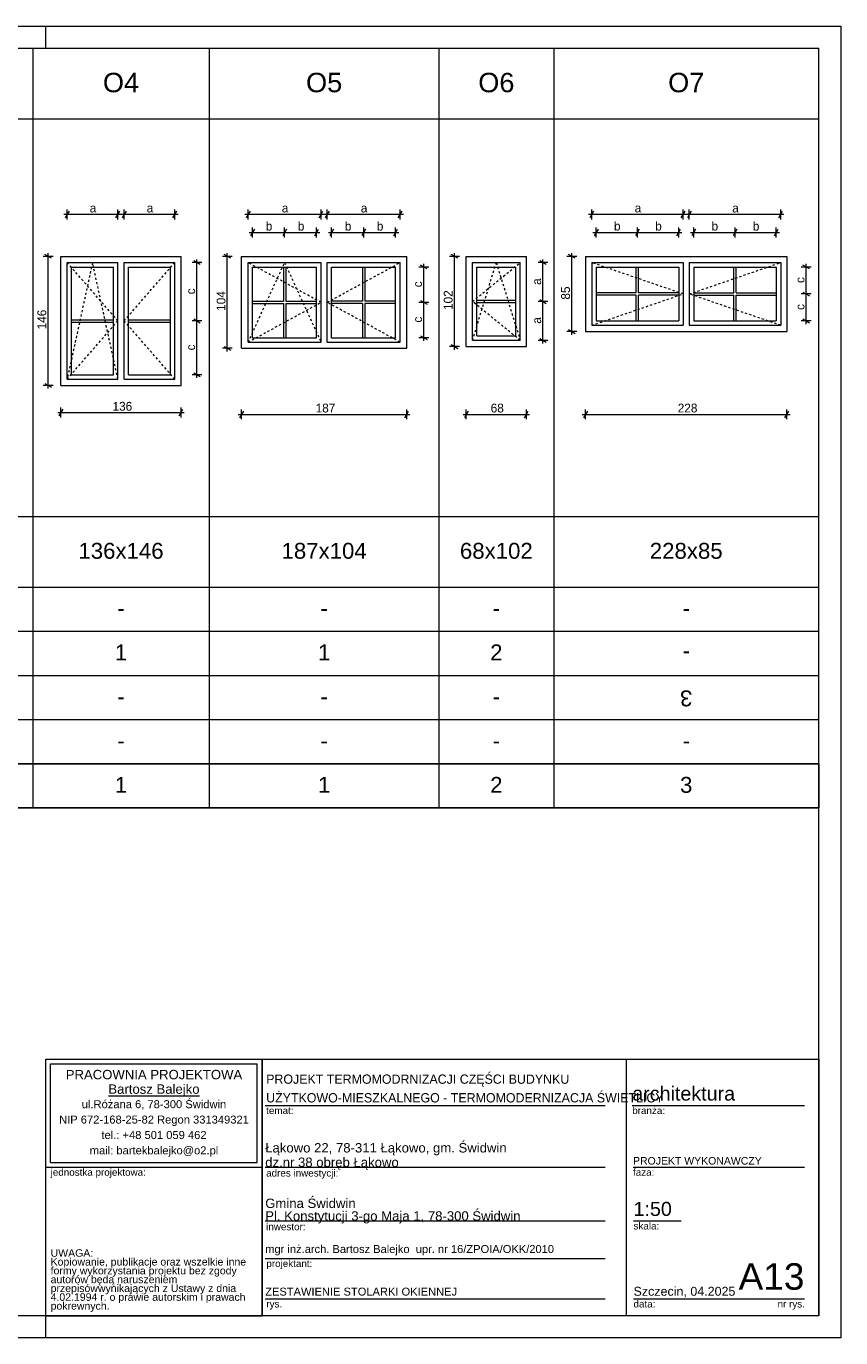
# Model space of a CAD drawing. Extents: x -11111 to 47339, y 5521 to 20371.
# Tile 2 of 9: x 566 to 9789, y 5521 to 20371. Entities that reach past the tile are written whole.
import ezdxf

# ---------------------------------------------------------------- set-up
doc = ezdxf.new("R2010")
doc.units = 0
doc.header["$MEASUREMENT"] = 0
doc.linetypes.add('Hidden Line', pattern=[50, 25, -25])
for name, color, linetype, lineweight in [('Arch opisy okien_Nr_Pióra__1', 7, 'Continuous', 25), ('Arch opisy_Nr_Pióra__1', 7, 'Continuous', 25), ('Arch opisy_Nr_Pióra__21', 7, 'Continuous', 13), ('ARCH TABELA_Nr_Pióra__1', 7, 'Continuous', 25), ('ARCH TABELA_Nr_Pióra__21', 7, 'Continuous', 13), ('ARCH TABELA_Nr_Pióra__7', 7, 'Continuous', 13), ('Arch wymiary_Nr_Pióra__5', 7, 'Continuous', 13), ('INWENT. DRZWI_Nr_Pióra__21', 7, 'Continuous', 13), ('INWENT. OKNA_Nr_Pióra__5', 7, 'Continuous', 13), ('INWENT.ŚCIANY_Nr_Pióra__21', 7, 'Continuous', 13), ('INWENT.ŚCIANY_Nr_Pióra__5', 7, 'Continuous', 13)]:
    doc.layers.add(name, color=color, linetype=linetype, lineweight=lineweight)
doc.layers.add('Arch wymiary', color=7, linetype='Continuous')
doc.styles.add('GENERATED_STYLE_1', font='txt')
doc.styles.add('GENERATED_STYLE_10', font='txt')
doc.styles.add('GENERATED_STYLE_2', font='arial.ttf')
doc.styles.add('GENERATED_STYLE_3', font='arial.ttf')
doc.styles.add('GENERATED_STYLE_4', font='arial.ttf')
doc.styles.add('GENERATED_STYLE_5', font='arial.ttf')
doc.styles.add('GENERATED_STYLE_6', font='arial.ttf')
doc.dimstyles.new('GENERATED_STYLE__1', dxfattribs={"dimtxt": 100, "dimasz": 57, "dimexe": 0.18, "dimexo": 0, "dimgap": 0.09, "dimtad": 1, "dimtih": 1, "dimtoh": 1, "dimdec": 0, "dimlfac": 0.1, "dimzin": 0, "dimdsep": 46, "dimtxsty": 'GENERATED_STYLE_1', "dimblk": 'ARROWHEAD_2', "dimblk1": 'ARROWHEAD_2', "dimblk2": 'ARROWHEAD_2', "dimcen": 0.09, "dimclrd": 7, "dimclre": 7, "dimclrt": 7, "dimadec": 0, "dimazin": 0, "dimtfac": 1, "dimtdec": 4, "dimtmove": 0, "dimatfit": 3, "dimfxl": 0, "dimtolj": 1, "dimtzin": 0, "dimarcsym": 0})
doc.dimstyles.new('GENERATED_STYLE__2', dxfattribs={"dimtxt": 100, "dimasz": 57, "dimexe": 0.18, "dimexo": 0, "dimgap": 0.09, "dimtad": 1, "dimdec": 0, "dimlfac": 0.1, "dimzin": 0, "dimdsep": 46, "dimtxsty": 'GENERATED_STYLE_1', "dimblk": 'ARROWHEAD_2', "dimblk1": 'ARROWHEAD_2', "dimblk2": 'ARROWHEAD_2', "dimcen": 0.09, "dimclrd": 7, "dimclre": 7, "dimclrt": 7, "dimadec": 0, "dimazin": 0, "dimtfac": 1, "dimtdec": 4, "dimtmove": 0, "dimatfit": 3, "dimfxl": 0, "dimtolj": 1, "dimtzin": 0, "dimarcsym": 0})

# ---------------------------------------------------------------- blocks, each defined once
blk = doc.blocks.new('*D43')
at = {"layer": 'Arch wymiary_Nr_Pióra__5', "linetype": 'Continuous'}
for p, q in [((959, 15940), (959, 16052)), ((2319, 15940), (2319, 16052)), ((922, 15996), (959, 15996)), ((981, 16033), (937, 15958)), ((959, 15996), (2319, 15996)), ((2297, 15958), (2341, 16033)), ((2319, 15996), (2356, 15996))]:
    blk.add_line(p, q, dxfattribs=at)
at = {"layer": 'Arch wymiary_Nr_Pióra__5', "insert": (1543, 16016), "char_height": 100, "attachment_point": 7, "style": 'GENERATED_STYLE_1'}
blk.add_mtext('{136}', dxfattribs=at)
blk = doc.blocks.new('ARROWHEAD_2')
at = {"color": 0, "linetype": 'Continuous', "lineweight": 0}
for p, q in [((0, 0), (-1, 0)), ((-0.38, -0.66), (0.38, 0.66))]:
    blk.add_line(p, q, dxfattribs=at)
blk = doc.blocks.new('*D44')
at = {"layer": 'Arch wymiary_Nr_Pióra__5', "linetype": 'Continuous'}
for p, q in [((870, 17764), (757, 17764)), ((851, 17743), (776, 17786)), ((814, 17764), (814, 17801)), ((814, 16304), (814, 17764)), ((870, 16304), (757, 16304)), ((776, 16326), (851, 16283)), ((814, 16268), (814, 16304))]:
    blk.add_line(p, q, dxfattribs=at)
at = {"layer": 'Arch wymiary_Nr_Pióra__5', "insert": (794, 16938), "char_height": 100, "attachment_point": 7, "rotation": 90, "style": 'GENERATED_STYLE_1'}
blk.add_mtext('{146}', dxfattribs=at)
blk = doc.blocks.new('*D45')
at = {"layer": 'Arch wymiary_Nr_Pióra__5', "linetype": 'Continuous'}
for p, q in [((1051, 18278), (1007, 18203)), ((1029, 18184), (1029, 18297)), ((1582, 18203), (1626, 18278)), ((1604, 18184), (1604, 18297)), ((992, 18241), (1029, 18241)), ((1029, 18241), (1604, 18241)), ((1604, 18241), (1641, 18241))]:
    blk.add_line(p, q, dxfattribs=at)
at = {"layer": 'Arch wymiary_Nr_Pióra__5', "insert": (1285, 18261), "char_height": 100, "attachment_point": 7, "style": 'GENERATED_STYLE_1'}
blk.add_mtext('{a}', dxfattribs=at)
blk = doc.blocks.new('*D46')
at = {"layer": 'Arch wymiary_Nr_Pióra__5', "linetype": 'Continuous'}
for p, q in [((1696, 18278), (1652, 18203)), ((1674, 18184), (1674, 18297)), ((2227, 18203), (2271, 18278)), ((2249, 18184), (2249, 18297)), ((1637, 18241), (1674, 18241)), ((1674, 18241), (2249, 18241)), ((2249, 18241), (2286, 18241))]:
    blk.add_line(p, q, dxfattribs=at)
at = {"layer": 'Arch wymiary_Nr_Pióra__5', "insert": (1930, 18261), "char_height": 100, "attachment_point": 7, "style": 'GENERATED_STYLE_1'}
blk.add_mtext('{a}', dxfattribs=at)
blk = doc.blocks.new('*D47')
at = {"layer": 'Arch wymiary_Nr_Pióra__5', "linetype": 'Continuous'}
for p, q in [((2555, 17034), (2443, 17034)), ((2462, 17056), (2537, 17013)), ((2499, 16424), (2499, 17034)), ((2555, 16424), (2443, 16424)), ((2462, 16446), (2537, 16403)), ((2499, 16388), (2499, 16424))]:
    blk.add_line(p, q, dxfattribs=at)
at = {"layer": 'Arch wymiary_Nr_Pióra__5', "char_height": 100, "attachment_point": 7, "rotation": 90, "style": 'GENERATED_STYLE_1'}
for insert in [(2479, 17335), (2479, 16700)]:
    blk.add_mtext('{c}', dxfattribs=dict(at, insert=insert))
blk = doc.blocks.new('*D48')
at = {"layer": 'Arch wymiary_Nr_Pióra__5', "linetype": 'Continuous'}
for p, q in [((2555, 17694), (2443, 17694)), ((2537, 17673), (2462, 17716)), ((2499, 17694), (2499, 17731)), ((2499, 17034), (2499, 17694)), ((2555, 17034), (2443, 17034)), ((2462, 17056), (2537, 17013))]:
    blk.add_line(p, q, dxfattribs=at)
at = {"layer": 'Arch wymiary_Nr_Pióra__5', "char_height": 100, "attachment_point": 7, "rotation": 90, "style": 'GENERATED_STYLE_1'}
for insert in [(2479, 17335), (2479, 16700)]:
    blk.add_mtext('{c}', dxfattribs=dict(at, insert=insert))
blk = doc.blocks.new('*D49')
at = {"layer": 'Arch wymiary_Nr_Pióra__5', "linetype": 'Continuous'}
for p, q in [((2967, 15976), (3004, 15976)), ((3026, 16013), (2982, 15938)), ((3004, 15920), (3004, 16032)), ((3004, 15976), (4874, 15976)), ((4852, 15938), (4896, 16013)), ((4874, 15920), (4874, 16032)), ((4874, 15976), (4911, 15976))]:
    blk.add_line(p, q, dxfattribs=at)
at = {"layer": 'Arch wymiary_Nr_Pióra__5', "insert": (3843, 15996), "char_height": 100, "attachment_point": 7, "style": 'GENERATED_STYLE_1'}
blk.add_mtext('{187}', dxfattribs=at)
blk = doc.blocks.new('*D50')
at = {"layer": 'Arch wymiary_Nr_Pióra__5', "linetype": 'Continuous'}
for p, q in [((2899, 17764), (2787, 17764)), ((2881, 17743), (2806, 17786)), ((2843, 17764), (2843, 17801)), ((2843, 16724), (2843, 17764)), ((2899, 16724), (2787, 16724)), ((2806, 16746), (2881, 16703)), ((2843, 16688), (2843, 16724))]:
    blk.add_line(p, q, dxfattribs=at)
at = {"layer": 'Arch wymiary_Nr_Pióra__5', "insert": (2823, 17148), "char_height": 100, "attachment_point": 7, "rotation": 90, "style": 'GENERATED_STYLE_1'}
blk.add_mtext('{104}', dxfattribs=at)
blk = doc.blocks.new('*D51')
at = {"layer": 'Arch wymiary_Nr_Pióra__5', "linetype": 'Continuous'}
for p, q in [((3101, 18278), (3057, 18203)), ((3079, 18184), (3079, 18297)), ((3882, 18203), (3926, 18278)), ((3904, 18184), (3904, 18297)), ((3042, 18241), (3079, 18241)), ((3079, 18241), (3904, 18241)), ((3904, 18241), (3941, 18241))]:
    blk.add_line(p, q, dxfattribs=at)
at = {"layer": 'Arch wymiary_Nr_Pióra__5', "insert": (3460, 18261), "char_height": 100, "attachment_point": 7, "style": 'GENERATED_STYLE_1'}
blk.add_mtext('{a}', dxfattribs=at)
blk = doc.blocks.new('*D52')
at = {"layer": 'Arch wymiary_Nr_Pióra__5', "linetype": 'Continuous'}
for p, q in [((3996, 18278), (3952, 18203)), ((3974, 18184), (3974, 18297)), ((4777, 18203), (4821, 18278)), ((4799, 18184), (4799, 18297)), ((3937, 18241), (3974, 18241)), ((3974, 18241), (4799, 18241)), ((4799, 18241), (4836, 18241))]:
    blk.add_line(p, q, dxfattribs=at)
at = {"layer": 'Arch wymiary_Nr_Pióra__5', "insert": (4355, 18261), "char_height": 100, "attachment_point": 7, "style": 'GENERATED_STYLE_1'}
blk.add_mtext('{a}', dxfattribs=at)
blk = doc.blocks.new('*D53')
at = {"layer": 'Arch wymiary_Nr_Pióra__5', "linetype": 'Continuous'}
for p, q in [((3092, 18036), (3129, 18036)), ((3151, 18074), (3107, 17999)), ((3129, 17980), (3129, 18093)), ((3129, 18036), (3492, 18036)), ((3513, 18074), (3470, 17999)), ((3492, 17980), (3492, 18093))]:
    blk.add_line(p, q, dxfattribs=at)
at = {"layer": 'Arch wymiary_Nr_Pióra__5', "char_height": 100, "attachment_point": 7, "style": 'GENERATED_STYLE_1'}
for insert in [(3278, 18056), (3641, 18056)]:
    blk.add_mtext('{b}', dxfattribs=dict(at, insert=insert))
blk = doc.blocks.new('*D54')
at = {"layer": 'Arch wymiary_Nr_Pióra__5', "linetype": 'Continuous'}
for p, q in [((3513, 18074), (3470, 17999)), ((3492, 17980), (3492, 18093)), ((3492, 18036), (3854, 18036)), ((3832, 17999), (3876, 18074)), ((3854, 17980), (3854, 18093)), ((3854, 18036), (3891, 18036))]:
    blk.add_line(p, q, dxfattribs=at)
at = {"layer": 'Arch wymiary_Nr_Pióra__5', "char_height": 100, "attachment_point": 7, "style": 'GENERATED_STYLE_1'}
for insert in [(3278, 18056), (3641, 18056)]:
    blk.add_mtext('{b}', dxfattribs=dict(at, insert=insert))
blk = doc.blocks.new('*D55')
at = {"layer": 'Arch wymiary_Nr_Pióra__5', "linetype": 'Continuous'}
for p, q in [((3987, 18036), (4024, 18036)), ((4046, 18074), (4002, 17999)), ((4024, 17980), (4024, 18093)), ((4024, 18036), (4387, 18036)), ((4408, 18074), (4365, 17999)), ((4387, 17980), (4387, 18093))]:
    blk.add_line(p, q, dxfattribs=at)
at = {"layer": 'Arch wymiary_Nr_Pióra__5', "char_height": 100, "attachment_point": 7, "style": 'GENERATED_STYLE_1'}
for insert in [(4173, 18056), (4536, 18056)]:
    blk.add_mtext('{b}', dxfattribs=dict(at, insert=insert))
blk = doc.blocks.new('*D56')
at = {"layer": 'Arch wymiary_Nr_Pióra__5', "linetype": 'Continuous'}
for p, q in [((4408, 18074), (4365, 17999)), ((4387, 17980), (4387, 18093)), ((4387, 18036), (4749, 18036)), ((4727, 17999), (4771, 18074)), ((4749, 17980), (4749, 18093)), ((4749, 18036), (4786, 18036))]:
    blk.add_line(p, q, dxfattribs=at)
at = {"layer": 'Arch wymiary_Nr_Pióra__5', "char_height": 100, "attachment_point": 7, "style": 'GENERATED_STYLE_1'}
for insert in [(4173, 18056), (4536, 18056)]:
    blk.add_mtext('{b}', dxfattribs=dict(at, insert=insert))
blk = doc.blocks.new('*D57')
at = {"layer": 'Arch wymiary_Nr_Pióra__5', "linetype": 'Continuous'}
for p, q in [((5126, 17244), (5013, 17244)), ((5032, 17266), (5107, 17223)), ((5069, 16844), (5069, 17244)), ((5126, 16844), (5013, 16844)), ((5032, 16866), (5107, 16823)), ((5069, 16808), (5069, 16844))]:
    blk.add_line(p, q, dxfattribs=at)
at = {"layer": 'Arch wymiary_Nr_Pióra__5', "char_height": 100, "attachment_point": 7, "rotation": 90, "style": 'GENERATED_STYLE_1'}
for insert in [(5049, 17415), (5049, 17015)]:
    blk.add_mtext('{c}', dxfattribs=dict(at, insert=insert))
blk = doc.blocks.new('*D58')
at = {"layer": 'Arch wymiary_Nr_Pióra__5', "linetype": 'Continuous'}
for p, q in [((5069, 17644), (5069, 17681)), ((5126, 17644), (5013, 17644)), ((5107, 17623), (5032, 17666)), ((5069, 17244), (5069, 17644)), ((5126, 17244), (5013, 17244)), ((5032, 17266), (5107, 17223))]:
    blk.add_line(p, q, dxfattribs=at)
at = {"layer": 'Arch wymiary_Nr_Pióra__5', "char_height": 100, "attachment_point": 7, "rotation": 90, "style": 'GENERATED_STYLE_1'}
for insert in [(5049, 17415), (5049, 17015)]:
    blk.add_mtext('{c}', dxfattribs=dict(at, insert=insert))
blk = doc.blocks.new('*D59')
at = {"layer": 'Arch wymiary_Nr_Pióra__5', "linetype": 'Continuous'}
for p, q in [((5512, 15976), (5549, 15976)), ((5571, 16013), (5527, 15938)), ((5549, 15920), (5549, 16032)), ((5549, 15976), (6229, 15976)), ((6207, 15938), (6251, 16013)), ((6229, 15920), (6229, 16032)), ((6229, 15976), (6266, 15976))]:
    blk.add_line(p, q, dxfattribs=at)
at = {"layer": 'Arch wymiary_Nr_Pióra__5', "insert": (5825, 15996), "char_height": 100, "attachment_point": 7, "style": 'GENERATED_STYLE_1'}
blk.add_mtext('{68}', dxfattribs=at)
blk = doc.blocks.new('*D60')
at = {"layer": 'Arch wymiary_Nr_Pióra__5', "linetype": 'Continuous'}
for p, q in [((5471, 17764), (5359, 17764)), ((5452, 17743), (5377, 17786)), ((5415, 17764), (5415, 17801)), ((5415, 16744), (5415, 17764)), ((5471, 16744), (5359, 16744)), ((5377, 16766), (5452, 16723)), ((5415, 16708), (5415, 16744))]:
    blk.add_line(p, q, dxfattribs=at)
at = {"layer": 'Arch wymiary_Nr_Pióra__5', "insert": (5395, 17158), "char_height": 100, "attachment_point": 7, "rotation": 90, "style": 'GENERATED_STYLE_1'}
blk.add_mtext('{102}', dxfattribs=at)
blk = doc.blocks.new('*D61')
at = {"layer": 'Arch wymiary_Nr_Pióra__5', "linetype": 'Continuous'}
for p, q in [((6474, 17254), (6361, 17254)), ((6380, 17276), (6455, 17233)), ((6417, 16814), (6417, 17254)), ((6474, 16814), (6361, 16814)), ((6380, 16836), (6455, 16793)), ((6417, 16778), (6417, 16814))]:
    blk.add_line(p, q, dxfattribs=at)
at = {"layer": 'Arch wymiary_Nr_Pióra__5', "char_height": 100, "attachment_point": 7, "rotation": 90, "style": 'GENERATED_STYLE_1'}
for insert in [(6397, 17442), (6397, 17002)]:
    blk.add_mtext('{a}', dxfattribs=dict(at, insert=insert))
blk = doc.blocks.new('*D62')
at = {"layer": 'Arch wymiary_Nr_Pióra__5', "linetype": 'Continuous'}
for p, q in [((6474, 17694), (6361, 17694)), ((6455, 17673), (6380, 17716)), ((6417, 17694), (6417, 17731)), ((6417, 17254), (6417, 17694)), ((6474, 17254), (6361, 17254)), ((6380, 17276), (6455, 17233))]:
    blk.add_line(p, q, dxfattribs=at)
at = {"layer": 'Arch wymiary_Nr_Pióra__5', "char_height": 100, "attachment_point": 7, "rotation": 90, "style": 'GENERATED_STYLE_1'}
for insert in [(6397, 17442), (6397, 17002)]:
    blk.add_mtext('{a}', dxfattribs=dict(at, insert=insert))
blk = doc.blocks.new('*D63')
at = {"layer": 'Arch wymiary_Nr_Pióra__5', "linetype": 'Continuous'}
for p, q in [((6862, 15976), (6899, 15976)), ((6921, 16013), (6877, 15938)), ((6899, 15920), (6899, 16032)), ((6899, 15976), (9179, 15976)), ((9157, 15938), (9201, 16013)), ((9179, 15920), (9179, 16032)), ((9179, 15976), (9216, 15976))]:
    blk.add_line(p, q, dxfattribs=at)
at = {"layer": 'Arch wymiary_Nr_Pióra__5', "insert": (7943, 15996), "char_height": 100, "attachment_point": 7, "style": 'GENERATED_STYLE_1'}
blk.add_mtext('{228}', dxfattribs=at)
blk = doc.blocks.new('*D64')
at = {"layer": 'Arch wymiary_Nr_Pióra__5', "linetype": 'Continuous'}
for p, q in [((6800, 17764), (6688, 17764)), ((6781, 17743), (6706, 17786)), ((6744, 17764), (6744, 17801)), ((6744, 16914), (6744, 17764)), ((6706, 16936), (6781, 16893)), ((6800, 16914), (6688, 16914)), ((6744, 16878), (6744, 16914))]:
    blk.add_line(p, q, dxfattribs=at)
at = {"layer": 'Arch wymiary_Nr_Pióra__5', "insert": (6724, 17275), "char_height": 100, "attachment_point": 7, "rotation": 90, "style": 'GENERATED_STYLE_1'}
blk.add_mtext('{85}', dxfattribs=at)
blk = doc.blocks.new('*D65')
at = {"layer": 'Arch wymiary_Nr_Pióra__5', "linetype": 'Continuous'}
for p, q in [((6991, 18278), (6947, 18203)), ((6969, 18184), (6969, 18297)), ((7982, 18203), (8026, 18278)), ((8004, 18184), (8004, 18297)), ((6932, 18241), (6969, 18241)), ((6969, 18241), (8004, 18241)), ((8004, 18241), (8041, 18241))]:
    blk.add_line(p, q, dxfattribs=at)
at = {"layer": 'Arch wymiary_Nr_Pióra__5', "insert": (7455, 18261), "char_height": 100, "attachment_point": 7, "style": 'GENERATED_STYLE_1'}
blk.add_mtext('{a}', dxfattribs=at)
blk = doc.blocks.new('*D66')
at = {"layer": 'Arch wymiary_Nr_Pióra__5', "linetype": 'Continuous'}
for p, q in [((8096, 18278), (8052, 18203)), ((8074, 18184), (8074, 18297)), ((9087, 18203), (9131, 18278)), ((9109, 18184), (9109, 18297)), ((8037, 18241), (8074, 18241)), ((8074, 18241), (9109, 18241)), ((9109, 18241), (9146, 18241))]:
    blk.add_line(p, q, dxfattribs=at)
at = {"layer": 'Arch wymiary_Nr_Pióra__5', "insert": (8560, 18261), "char_height": 100, "attachment_point": 7, "style": 'GENERATED_STYLE_1'}
blk.add_mtext('{a}', dxfattribs=at)
blk = doc.blocks.new('*D67')
at = {"layer": 'Arch wymiary_Nr_Pióra__5', "linetype": 'Continuous'}
for p, q in [((6982, 18036), (7019, 18036)), ((7041, 18074), (6997, 17999)), ((7019, 17980), (7019, 18093)), ((7019, 18036), (7487, 18036)), ((7508, 18074), (7465, 17999)), ((7487, 17980), (7487, 18093))]:
    blk.add_line(p, q, dxfattribs=at)
at = {"layer": 'Arch wymiary_Nr_Pióra__5', "char_height": 100, "attachment_point": 7, "style": 'GENERATED_STYLE_1'}
for insert in [(7221, 18056), (7688, 18056)]:
    blk.add_mtext('{b}', dxfattribs=dict(at, insert=insert))
blk = doc.blocks.new('*D68')
at = {"layer": 'Arch wymiary_Nr_Pióra__5', "linetype": 'Continuous'}
for p, q in [((7508, 18074), (7465, 17999)), ((7487, 17980), (7487, 18093)), ((7487, 18036), (7954, 18036)), ((7932, 17999), (7976, 18074)), ((7954, 17980), (7954, 18093)), ((7954, 18036), (7991, 18036))]:
    blk.add_line(p, q, dxfattribs=at)
at = {"layer": 'Arch wymiary_Nr_Pióra__5', "char_height": 100, "attachment_point": 7, "style": 'GENERATED_STYLE_1'}
for insert in [(7221, 18056), (7688, 18056)]:
    blk.add_mtext('{b}', dxfattribs=dict(at, insert=insert))
blk = doc.blocks.new('*D69')
at = {"layer": 'Arch wymiary_Nr_Pióra__5', "linetype": 'Continuous'}
for p, q in [((8087, 18036), (8124, 18036)), ((8146, 18074), (8102, 17999)), ((8124, 17980), (8124, 18093)), ((8124, 18036), (8592, 18036)), ((8613, 18074), (8570, 17999)), ((8592, 17980), (8592, 18093))]:
    blk.add_line(p, q, dxfattribs=at)
at = {"layer": 'Arch wymiary_Nr_Pióra__5', "char_height": 100, "attachment_point": 7, "style": 'GENERATED_STYLE_1'}
for insert in [(8326, 18056), (8793, 18056)]:
    blk.add_mtext('{b}', dxfattribs=dict(at, insert=insert))
blk = doc.blocks.new('*D70')
at = {"layer": 'Arch wymiary_Nr_Pióra__5', "linetype": 'Continuous'}
for p, q in [((8613, 18074), (8570, 17999)), ((8592, 17980), (8592, 18093)), ((8592, 18036), (9059, 18036)), ((9037, 17999), (9081, 18074)), ((9059, 17980), (9059, 18093)), ((9059, 18036), (9096, 18036))]:
    blk.add_line(p, q, dxfattribs=at)
at = {"layer": 'Arch wymiary_Nr_Pióra__5', "char_height": 100, "attachment_point": 7, "style": 'GENERATED_STYLE_1'}
for insert in [(8326, 18056), (8793, 18056)]:
    blk.add_mtext('{b}', dxfattribs=dict(at, insert=insert))
blk = doc.blocks.new('*D71')
at = {"layer": 'Arch wymiary_Nr_Pióra__5', "linetype": 'Continuous'}
for p, q in [((9455, 17339), (9342, 17339)), ((9361, 17361), (9436, 17318)), ((9399, 17034), (9399, 17339)), ((9455, 17034), (9342, 17034)), ((9361, 17056), (9436, 17013)), ((9399, 16998), (9399, 17034))]:
    blk.add_line(p, q, dxfattribs=at)
at = {"layer": 'Arch wymiary_Nr_Pióra__5', "char_height": 100, "attachment_point": 7, "rotation": 90, "style": 'GENERATED_STYLE_1'}
for insert in [(9379, 17463), (9379, 17158)]:
    blk.add_mtext('{c}', dxfattribs=dict(at, insert=insert))
blk = doc.blocks.new('*D72')
at = {"layer": 'Arch wymiary_Nr_Pióra__5', "linetype": 'Continuous'}
for p, q in [((9399, 17644), (9399, 17681)), ((9455, 17644), (9342, 17644)), ((9436, 17623), (9361, 17666)), ((9399, 17339), (9399, 17644)), ((9455, 17339), (9342, 17339)), ((9361, 17361), (9436, 17318))]:
    blk.add_line(p, q, dxfattribs=at)
at = {"layer": 'Arch wymiary_Nr_Pióra__5', "char_height": 100, "attachment_point": 7, "rotation": 90, "style": 'GENERATED_STYLE_1'}
for insert in [(9379, 17463), (9379, 17158)]:
    blk.add_mtext('{c}', dxfattribs=dict(at, insert=insert))

msp = doc.modelspace()

# ---------------------------------------------------------------- linework, layer by layer
at = {"layer": 'Arch opisy_Nr_Pióra__1', "linetype": 'Continuous'}
for p, q in [((-9610.9, 12020.6), (9539.1, 12020.6)), ((9539.1, 11520.6), (9539.1, 12020.6)), ((-9610.9, 11520.6), (9539.1, 11520.6))]:
    msp.add_line(p, q, dxfattribs=at)
at = {"layer": 'Arch opisy_Nr_Pióra__21', "linetype": 'Continuous'}
for p, q in [((-9610.9, 20120.6), (9539.1, 20120.6)), ((639.1, 20120.6), (639.1, 11520.6)), ((2639.1, 20120.6), (2639.1, 11520.6)), ((5239.1, 20120.6), (5239.1, 11520.6)), ((6539.1, 20120.6), (6539.1, 11520.6)), ((9539.1, 5770.6), (9539.1, 20120.6)), ((-9610.9, 19320.6), (9539.1, 19320.6)), ((-9610.9, 14820.6), (9539.1, 14820.6)), ((-9610.9, 14020.6), (9539.1, 14020.6)), ((-9610.9, 13520.6), (9539.1, 13520.6)), ((-9610.9, 13020.6), (9539.1, 13020.6)), ((-9610.9, 12520.6), (9539.1, 12520.6)), ((9539.1, 5770.6), (-9610.9, 5770.6))]:
    msp.add_line(p, q, dxfattribs=at)
at = {"layer": 'ARCH TABELA_Nr_Pióra__21', "linetype": 'Continuous'}
for p, q in [((-11110.9, 20370.6), (9789.1, 20370.6)), ((789.1, 20120.6), (789.1, 20370.6)), ((789.1, 20120.6), (789.1, 20370.6)), ((789.1, 20120.6), (789.1, 20370.6)), ((9789.1, 20370.6), (9789.1, 5520.6)), ((789.1, 8676.2), (9539.1, 8676.2)), ((789.1, 5770.6), (789.1, 8676.2)), ((789.1, 7452.8), (789.1, 8676.2)), ((789.1, 8676.2), (3235.9, 8676.2)), ((842.3, 8623), (3182.7, 8623)), ((842.3, 7506), (842.3, 8623)), ((3182.7, 7506), (3182.7, 8623)), ((3235.9, 8676.2), (3235.9, 5770.6)), ((3235.9, 7452.8), (3235.9, 8676.2)), ((7358.2, 8676.2), (7358.2, 5770.6)), ((9539.1, 8676.2), (9539.1, 5770.6)), ((3235.9, 5770.6), (3235.9, 8476.2)), ((3272, 8151.6), (7121.9, 8151.6)), ((7427.9, 8151.6), (9377.6, 8151.6)), ((789.1, 7452.8), (3235.9, 7452.8)), ((842.3, 7506), (3182.7, 7506)), ((3272, 7452.8), (7121.9, 7452.8)), ((7436.6, 7452.8), (9377.6, 7452.8)), ((3272, 6845), (7121.9, 6845)), ((7442.5, 6845), (7982.3, 6845)), ((3272, 6419.6), (7121.9, 6419.6)), ((3272, 5961.8), (7121.9, 5961.8)), ((7442.5, 5961.8), (8583.4, 5961.8)), ((8559.3, 5961.8), (9377.6, 5961.8)), ((789.1, 5770.6), (3235.9, 5770.6)), ((789.1, 5520.6), (789.1, 5770.6)), ((789.1, 5520.6), (789.1, 5770.6)), ((789.1, 5520.6), (789.1, 5770.6)), ((9539.1, 5770.6), (3235.9, 5770.6)), ((9789.1, 5520.6), (-11110.9, 5520.6))]:
    msp.add_line(p, q, dxfattribs=at)
at = {"layer": 'INWENT. DRZWI_Nr_Pióra__21', "linetype": 'Hidden Line'}
for p, q in [((1604.1, 17034.3), (1029.1, 17694.3)), ((1316.6, 17694.3), (1029.1, 16374.3)), ((1604.1, 16374.3), (1316.6, 17694.3)), ((1674.1, 17034.3), (2249.1, 17694.3)), ((3904.1, 17244.3), (3079.1, 17694.3)), ((3079.1, 16794.3), (3491.6, 17694.3)), ((3491.6, 17694.3), (3904.1, 16794.3)), ((3974.1, 17244.3), (4799.1, 17694.3)), ((5619.1, 16814.3), (5889.1, 17694.3)), ((5619.1, 17254.3), (6159.1, 17694.3)), ((5889.1, 17694.3), (6159.1, 16814.3)), ((8004.1, 17339.3), (6969.1, 17694.3)), ((8074.1, 17339.3), (9109.1, 17694.3)), ((3079.1, 16794.3), (3904.1, 17244.3)), ((4799.1, 16794.3), (3974.1, 17244.3)), ((6159.1, 16814.3), (5619.1, 17254.3)), ((6969.1, 16984.3), (8004.1, 17339.3)), ((9109.1, 16984.3), (8074.1, 17339.3)), ((1029.1, 16374.3), (1604.1, 17034.3)), ((2249.1, 16374.3), (1674.1, 17034.3))]:
    msp.add_line(p, q, dxfattribs=at)
at = {"layer": 'INWENT. OKNA_Nr_Pióra__5', "linetype": 'Continuous'}
for p, q in [((1029.1, 16374.3), (1029.1, 17694.3)), ((1029.1, 17694.3), (1604.1, 17694.3)), ((1604.1, 16374.3), (1604.1, 17694.3)), ((1674.1, 16374.3), (1674.1, 17694.3)), ((1674.1, 17694.3), (2249.1, 17694.3)), ((2249.1, 16374.3), (2249.1, 17694.3)), ((3079.1, 17694.3), (3904.1, 17694.3)), ((3079.1, 16794.3), (3079.1, 17694.3)), ((3904.1, 16794.3), (3904.1, 17694.3)), ((3974.1, 16794.3), (3974.1, 17694.3)), ((3974.1, 17694.3), (4799.1, 17694.3)), ((4799.1, 16794.3), (4799.1, 17694.3)), ((5619.1, 17694.3), (6159.1, 17694.3)), ((5619.1, 16814.3), (5619.1, 17694.3)), ((6159.1, 16814.3), (6159.1, 17694.3)), ((6899.1, 17764.3), (9179.1, 17764.3)), ((6899.1, 17764.3), (6899.1, 16914.3)), ((6969.1, 17694.3), (8004.1, 17694.3)), ((6969.1, 17694.3), (6969.1, 16984.3)), ((8004.1, 17694.3), (8004.1, 16984.3)), ((8074.1, 17694.3), (8074.1, 16984.3)), ((8074.1, 17694.3), (9109.1, 17694.3)), ((9109.1, 17694.3), (9109.1, 16984.3)), ((9179.1, 17764.3), (9179.1, 16914.3)), ((1079.1, 17644.3), (1554.1, 17644.3)), ((1079.1, 16424.3), (1079.1, 17644.3)), ((1554.1, 16424.3), (1554.1, 17644.3)), ((1724.1, 17644.3), (2199.1, 17644.3)), ((1724.1, 16424.3), (1724.1, 17644.3)), ((2199.1, 16424.3), (2199.1, 17644.3)), ((3129.1, 16844.3), (3129.1, 17644.3)), ((3129.1, 17644.3), (3854.1, 17644.3)), ((3478.6, 17644.3), (3478.6, 17257.3)), ((3504.6, 17644.3), (3504.6, 17257.3)), ((3854.1, 16844.3), (3854.1, 17644.3)), ((4024.1, 16844.3), (4024.1, 17644.3)), ((4024.1, 17644.3), (4749.1, 17644.3)), ((4373.6, 17644.3), (4373.6, 17257.3)), ((4399.6, 17644.3), (4399.6, 17257.3)), ((4749.1, 16844.3), (4749.1, 17644.3)), ((5669.1, 16864.3), (5669.1, 17644.3)), ((5669.1, 17644.3), (6109.1, 17644.3)), ((6109.1, 16864.3), (6109.1, 17644.3)), ((7019.1, 17644.3), (7954.1, 17644.3)), ((7019.1, 17644.3), (7019.1, 17034.3)), ((7473.6, 17352.3), (7473.6, 17644.3)), ((7499.6, 17352.3), (7499.6, 17644.3)), ((7954.1, 17644.3), (7954.1, 17034.3)), ((8124.1, 17644.3), (9059.1, 17644.3)), ((8124.1, 17644.3), (8124.1, 17034.3)), ((8578.6, 17352.3), (8578.6, 17644.3)), ((8604.6, 17352.3), (8604.6, 17644.3)), ((9059.1, 17644.3), (9059.1, 17034.3)), ((3129.1, 17257.3), (3478.6, 17257.3)), ((3129.1, 17231.3), (3478.6, 17231.3)), ((3478.6, 17231.3), (3478.6, 16844.3)), ((3504.6, 17257.3), (3854.1, 17257.3)), ((3504.6, 17231.3), (3854.1, 17231.3)), ((3504.6, 17231.3), (3504.6, 16844.3)), ((4373.6, 17257.3), (4024.1, 17257.3)), ((4373.6, 17231.3), (4024.1, 17231.3)), ((4373.6, 17231.3), (4373.6, 16844.3)), ((4749.1, 17257.3), (4399.6, 17257.3)), ((4749.1, 17231.3), (4399.6, 17231.3)), ((4399.6, 17231.3), (4399.6, 16844.3)), ((5669.1, 17267.3), (6109.1, 17267.3)), ((5669.1, 17241.3), (6109.1, 17241.3)), ((7473.6, 17352.3), (7019.1, 17352.3)), ((7473.6, 17326.3), (7019.1, 17326.3)), ((7473.6, 17034.3), (7473.6, 17326.3)), ((7954.1, 17352.3), (7499.6, 17352.3)), ((7954.1, 17326.3), (7499.6, 17326.3)), ((7499.6, 17034.3), (7499.6, 17326.3)), ((8124.1, 17352.3), (8578.6, 17352.3)), ((8124.1, 17326.3), (8578.6, 17326.3)), ((8578.6, 17034.3), (8578.6, 17326.3)), ((8604.6, 17352.3), (9059.1, 17352.3)), ((8604.6, 17034.3), (8604.6, 17326.3)), ((8604.6, 17326.3), (9059.1, 17326.3)), ((1079.1, 17047.3), (1554.1, 17047.3)), ((1079.1, 17021.3), (1554.1, 17021.3)), ((1724.1, 17047.3), (2199.1, 17047.3)), ((1724.1, 17021.3), (2199.1, 17021.3)), ((6969.1, 16984.3), (8004.1, 16984.3)), ((7019.1, 17034.3), (7954.1, 17034.3)), ((8074.1, 16984.3), (9109.1, 16984.3)), ((8124.1, 17034.3), (9059.1, 17034.3)), ((3079.1, 16794.3), (3904.1, 16794.3)), ((3129.1, 16844.3), (3854.1, 16844.3)), ((3974.1, 16794.3), (4799.1, 16794.3)), ((4024.1, 16844.3), (4749.1, 16844.3)), ((5619.1, 16814.3), (6159.1, 16814.3)), ((5669.1, 16864.3), (6109.1, 16864.3)), ((6899.1, 16914.3), (9179.1, 16914.3)), ((1029.1, 16374.3), (1604.1, 16374.3)), ((1079.1, 16424.3), (1554.1, 16424.3)), ((1674.1, 16374.3), (2249.1, 16374.3)), ((1724.1, 16424.3), (2199.1, 16424.3))]:
    msp.add_line(p, q, dxfattribs=at)
at = {"layer": 'INWENT.ŚCIANY_Nr_Pióra__21', "linetype": 'Continuous'}
for p, q in [((959.1, 17764.3), (2319.1, 17764.3)), ((959.1, 16304.3), (959.1, 17764.3)), ((2319.1, 16304.3), (2319.1, 17764.3)), ((959.1, 16304.3), (2319.1, 16304.3))]:
    msp.add_line(p, q, dxfattribs=at)
at = {"layer": 'INWENT.ŚCIANY_Nr_Pióra__5', "linetype": 'Continuous'}
for p, q in [((3004.1, 17764.3), (4874.1, 17764.3)), ((3004.1, 16724.3), (3004.1, 17764.3)), ((4874.1, 16724.3), (4874.1, 17764.3)), ((5549.1, 17764.3), (6229.1, 17764.3)), ((5549.1, 16744.3), (5549.1, 17764.3)), ((6229.1, 16744.3), (6229.1, 17764.3)), ((3004.1, 16724.3), (4874.1, 16724.3)), ((5549.1, 16744.3), (6229.1, 16744.3))]:
    msp.add_line(p, q, dxfattribs=at)

# ---------------------------------------------------------------- texts
at = {"layer": 'Arch opisy okien_Nr_Pióra__1', "linetype": 'Continuous', "attachment_point": 2}
for s, insert, char_height, style in [('{O4}', (1639.1, 19843.2), 220, 'GENERATED_STYLE_2'), ('{O5}', (3939.1, 19843.2), 220, 'GENERATED_STYLE_2'), ('{O6}', (5889.1, 19843.2), 220, 'GENERATED_STYLE_2'), ('{O7}', (8039.1, 19843.2), 220, 'GENERATED_STYLE_2'), ('{136x146}', (1639.1, 14520.9), 180, 'GENERATED_STYLE_3'), ('{187x104}', (3939.1, 14520.9), 180, 'GENERATED_STYLE_3'), ('{68x102}', (5889.1, 14520.9), 180, 'GENERATED_STYLE_3'), ('{228x85}', (8039.1, 14520.9), 180, 'GENERATED_STYLE_3'), ('{-}', (1639.1, 13870.9), 180, 'GENERATED_STYLE_3'), ('{-}', (3939.1, 13870.9), 180, 'GENERATED_STYLE_3'), ('{-}', (5889.1, 13870.9), 180, 'GENERATED_STYLE_3'), ('{-}', (8039.1, 13870.9), 180, 'GENERATED_STYLE_3'), ('{1}', (1639.1, 13370.9), 180, 'GENERATED_STYLE_3'), ('{1}', (3939.1, 13370.9), 180, 'GENERATED_STYLE_3'), ('{2}', (5889.1, 13370.9), 180, 'GENERATED_STYLE_3'), ('{-}', (1639.1, 12870.9), 180, 'GENERATED_STYLE_3'), ('{-}', (3939.1, 12870.9), 180, 'GENERATED_STYLE_3'), ('{-}', (5889.1, 12870.9), 180, 'GENERATED_STYLE_3'), ('{-}', (1639.1, 12370.9), 180, 'GENERATED_STYLE_3'), ('{-}', (3939.1, 12370.9), 180, 'GENERATED_STYLE_3'), ('{-}', (5889.1, 12370.9), 180, 'GENERATED_STYLE_3'), ('{-}', (8039.1, 12370.9), 180, 'GENERATED_STYLE_3'), ('{1}', (1639.1, 11870.9), 180, 'GENERATED_STYLE_2'), ('{1}', (3939.1, 11870.9), 180, 'GENERATED_STYLE_2'), ('{2}', (5889.1, 11870.9), 180, 'GENERATED_STYLE_2'), ('{3}', (8039.1, 11870.9), 180, 'GENERATED_STYLE_2')]:
    msp.add_mtext(s, dxfattribs=dict(at, insert=insert, char_height=char_height, style=style))
at = {"layer": 'Arch opisy okien_Nr_Pióra__1', "linetype": 'Continuous', "char_height": 180, "attachment_point": 2, "rotation": 180, "style": 'GENERATED_STYLE_3'}
for s, insert in [('{-}', (8039.1, 13170.3)), ('{3}', (8039.1, 12670.3))]:
    msp.add_mtext(s, dxfattribs=dict(at, insert=insert))
at = {"layer": 'ARCH TABELA_Nr_Pióra__1', "linetype": 'Continuous'}
for s, insert, char_height, attachment_point, line_spacing_factor, style in [('{\\pt11271.8;PROJEKT TERMOMODRNIZACJI CZĘŚCI BUDYNKU \\P\\pt11271.8;UŻYTKOWO-MIESZKALNEGO - TERMOMODERNIZACJA ŚWIETLICY}', (3282.7, 8183.7), 105, 7, 1.207243, 'GENERATED_STYLE_10'), ('{Łąkowo 22, 78-311 Łąkowo, gm. Świdwin\\Pdz.nr 38 obręb Łąkowo}', (3272, 7422.2), 106.383, 7, 0.92536, 'GENERATED_STYLE_4'), ('{Gmina Świdwin\\PPl. Konstytucji 3-go Maja 1, 78-300 Świdwin}', (3272, 6814.4), 106.383, 7, 0.807442, 'GENERATED_STYLE_4'), ('{\\PZESTAWIENIE STOLARKI OKIENNEJ}', (3272, 6244.7), 90, 1, 1.043016, 'GENERATED_STYLE_5')]:
    msp.add_mtext(s, dxfattribs=dict(at, insert=insert, char_height=char_height, attachment_point=attachment_point, line_spacing_factor=line_spacing_factor, style=style))
at = {"layer": 'ARCH TABELA_Nr_Pióra__1', "linetype": 'Continuous', "insert": (7436.6, 7567), "char_height": 85, "attachment_point": 1, "style": 'GENERATED_STYLE_4'}
msp.add_mtext('{PROJEKT WYKONAWCZY}', dxfattribs=at)
at = {"layer": 'ARCH TABELA_Nr_Pióra__7', "linetype": 'Continuous', "insert": (2012.5, 8553.8), "char_height": 106.383, "attachment_point": 2, "line_spacing_factor": 0.926719, "style": 'GENERATED_STYLE_6'}
msp.add_mtext('{PRACOWNIA PROJEKTOWA\\P\\LBartosz Balejko}', dxfattribs=at)
at = {"layer": 'ARCH TABELA_Nr_Pióra__7', "linetype": 'Continuous', "style": 'GENERATED_STYLE_4'}
for s, insert, char_height, attachment_point in [('{architektura}', (7427.9, 8365.9), 159.58, 1), ('{temat:}', (3282.7, 8133.4), 79.79, 1), ('{branża:}', (7427.9, 8133.4), 79.79, 1), ('{jednostka projektowa:}', (842.3, 7434.6), 79.79, 1), ('{adres inwestycji:}', (3282.7, 7426), 79.79, 1), ('{faza:}', (7436.6, 7434.6), 79.79, 1), ('{1:50}', (7442.5, 7059.3), 159.58, 1), ('{skala:}', (7442.5, 6826.8), 79.79, 1), ('{inwestor:}', (3282.7, 6818.2), 79.79, 1), ('{mgr inż.arch. Bartosz Balejko  upr. nr 16/ZPOIA/OKK/2010}', (3272, 6570.5), 90, 1), ('{projektant:}', (3284.9, 6401.3), 79.79, 1), ('{A13}', (9377.6, 6364.7), 300, 3), ('{Szczecin, 04.2025}', (7442.5, 6097.5), 101.064, 1), ('{data:}', (7442.5, 5943.6), 79.79, 1), ('{rys.}', (3284.9, 5943.6), 79.79, 1), ('{nr rys.}', (9073.6, 5943.6), 79.79, 1)]:
    msp.add_mtext(s, dxfattribs=dict(at, insert=insert, char_height=char_height, attachment_point=attachment_point))
for s, insert, char_height, width, attachment_point, line_spacing_factor in [('{ul.Różana 6, 78-300 Świdwin\\PNIP 672-168-25-82 Regon 331349321\\Ptel.: +48 501 059 462\\Pmail: bartekbalejko@o2.pl}', (2012.5, 8210.6), 90.426, 2340.426, 2, 1.156383), ('{UWAGA:\\PKopiowanie, publikacje oraz wszelkie inne formy wykorzystania projektu bez zgody autorów będą naruszeniem przepisówwynikających z Ustawy z dnia 4.02.1994 r. o prawie autorskim i prawach pokrewnych.}', (842.3, 6523.2), 85.1064, 2241.704, 1, 0.703415)]:
    msp.add_mtext(s, dxfattribs=dict(at, insert=insert, char_height=char_height, width=width, attachment_point=attachment_point, line_spacing_factor=line_spacing_factor))

# ---------------------------------------------------------------- dimensions: what is measured, and where the dimension line sits
at = {"layer": 'Arch wymiary', "linetype": 'Continuous'}
for base, p1, p2, text, picture, middle in [((1029.1, 18240.6), (1029.1, 17694.3), (1604.1, 17694.3), 'a', '*D45', (1322.5, 18310.6)), ((1674.1, 18240.6), (1674.1, 17694.3), (2249.1, 17694.3), 'a', '*D46', (1967.5, 18310.6)), ((3079.1, 18240.6), (3079.1, 17694.3), (3904.1, 17694.3), 'a', '*D51', (3497.5, 18310.6)), ((3974.1, 18240.6), (3974.1, 17694.3), (4799.1, 17694.3), 'a', '*D52', (4392.5, 18310.6)), ((6969.1, 18240.6), (6969.1, 17694.3), (8004.1, 17694.3), 'a', '*D65', (7492.5, 18310.6)), ((8074.1, 18240.6), (8074.1, 17694.3), (9109.1, 17694.3), 'a', '*D66', (8597.5, 18310.6)), ((3129.1, 18036.5), (3129.1, 17644.3), (3491.6, 17644.3), 'b', '*D53', (3316.3, 18106.5)), ((3129.1, 18036.5), (3491.6, 17644.3), (3854.1, 17644.3), 'b', '*D54', (3678.8, 18106.5)), ((4024.1, 18036.5), (4024.1, 17644.3), (4386.6, 17644.3), 'b', '*D55', (4211.3, 18106.5)), ((4024.1, 18036.5), (4386.6, 17644.3), (4749.1, 17644.3), 'b', '*D56', (4573.8, 18106.5)), ((7019.1, 18036.5), (7019.1, 17644.3), (7486.6, 17644.3), 'b', '*D67', (7258.8, 18106.5)), ((7019.1, 18036.5), (7486.6, 17644.3), (7954.1, 17644.3), 'b', '*D68', (7726.3, 18106.5)), ((8124.1, 18036.5), (8124.1, 17644.3), (8591.6, 17644.3), 'b', '*D69', (8363.8, 18106.5)), ((8124.1, 18036.5), (8591.6, 17644.3), (9059.1, 17644.3), 'b', '*D70', (8831.3, 18106.5))]:
    dim = msp.add_linear_dim(base=base, p1=p1, p2=p2, text=text, dimstyle='GENERATED_STYLE__1', dxfattribs=at)
    dim.commit()
    dim.dimension.update_dxf_attribs({"geometry": picture, "text_midpoint": middle})
for base, p1, p2, picture, middle in [((813.7, 16304.3), (959.1, 16304.3), (959.1, 17764.3), '*D44', (743.7, 17052.1)), ((2843.1, 16724.3), (3004.1, 16724.3), (3004.1, 17764.3), '*D50', (2773.1, 17262.1)), ((5414.9, 16744.3), (5549.1, 16744.3), (5549.1, 17764.3), '*D60', (5344.9, 17272.1)), ((6743.9, 16914.3), (6899.1, 16914.3), (6899.1, 17764.3), '*D64', (6673.9, 17351.2))]:
    dim = msp.add_linear_dim(base=base, p1=p1, p2=p2, angle=90, dimstyle='GENERATED_STYLE__2', dxfattribs=at)
    dim.commit()
    dim.dimension.update_dxf_attribs({"geometry": picture, "text_midpoint": middle})
for base, p1, p2, text, picture, middle in [((2499.1, 16424.3), (2199.1, 17034.3), (2059.9, 17694.3), 'c', '*D48', (2429.1, 17369.4)), ((5069.3, 16844.3), (4749.1, 17244.3), (4749.1, 17644.3), 'c', '*D58', (4999.3, 17449.4)), ((6417.4, 16814.3), (6109.1, 17254.3), (6159.1, 17694.3), 'a', '*D62', (6347.4, 17480.3)), ((9398.6, 17034.3), (9059.1, 17339.3), (9059.1, 17644.3), 'c', '*D72', (9328.6, 17496.9)), ((9398.6, 17034.3), (9059.1, 17034.3), (9059.1, 17339.3), 'c', '*D71', (9328.6, 17191.9)), ((2499.1, 16424.3), (1961.6, 16424.3), (2199.1, 17034.3), 'c', '*D47', (2429.1, 16734.4)), ((5069.3, 16844.3), (4749.1, 16844.3), (4749.1, 17244.3), 'c', '*D57', (4999.3, 17049.4)), ((6417.4, 16814.3), (6159.1, 16814.3), (6109.1, 17254.3), 'a', '*D61', (6347.4, 17040.3))]:
    dim = msp.add_linear_dim(base=base, p1=p1, p2=p2, angle=90, text=text, dimstyle='GENERATED_STYLE__2', dxfattribs=at)
    dim.commit()
    dim.dimension.update_dxf_attribs({"geometry": picture, "text_midpoint": middle})
for base, p1, p2, picture, middle in [((6899.1, 15975.8), (6899.1, 16914.3), (9179.1, 16914.3), '*D63', (8056.9, 16045.8)), ((3004.1, 15975.8), (3004.1, 16724.3), (4874.1, 16724.3), '*D49', (3956.9, 16045.8)), ((5549.1, 15975.8), (5549.1, 16744.3), (6229.1, 16744.3), '*D59', (5901, 16045.8)), ((959.1, 15995.8), (959.1, 16304.3), (2319.1, 16304.3), '*D43', (1656.9, 16065.8))]:
    dim = msp.add_linear_dim(base=base, p1=p1, p2=p2, dimstyle='GENERATED_STYLE__1', dxfattribs=at)
    dim.commit()
    dim.dimension.update_dxf_attribs({"geometry": picture, "text_midpoint": middle})

doc.saveas('drawing.dxf')
